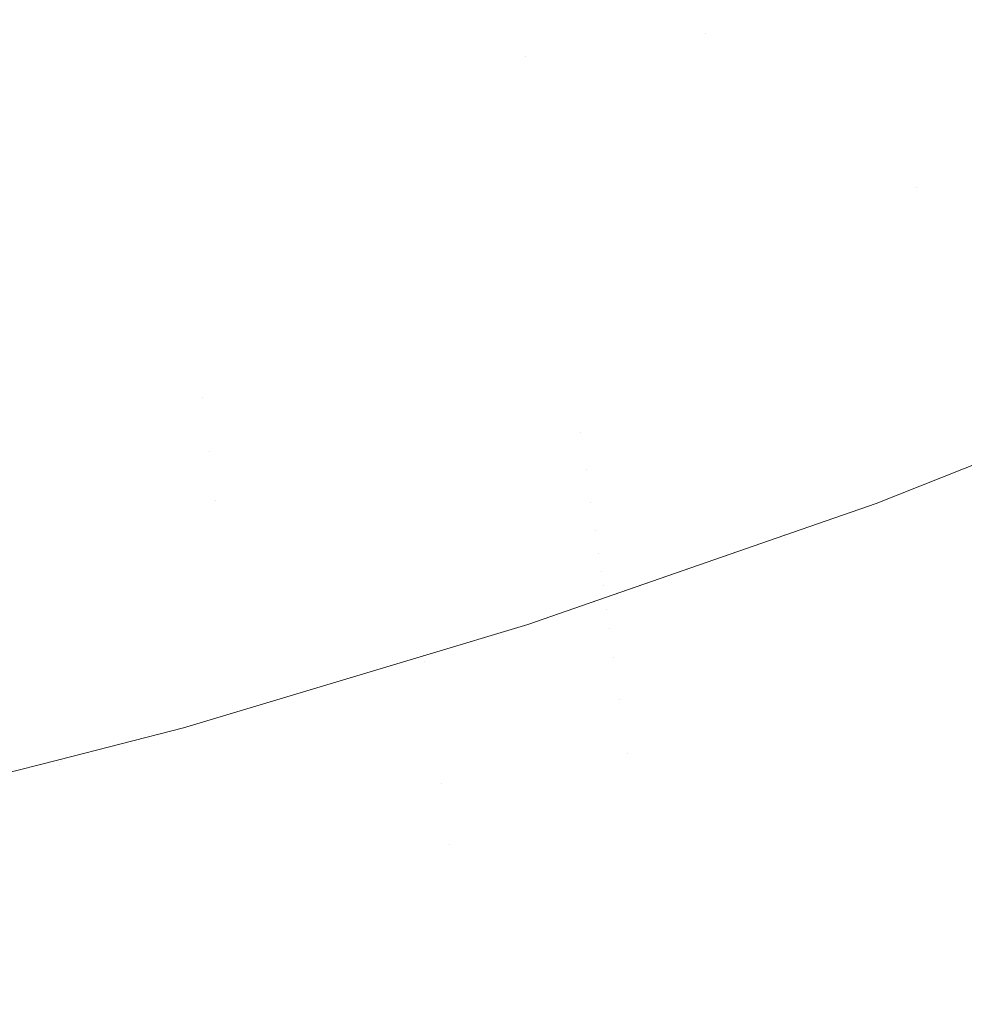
# Model space of a CAD drawing. Header units: centimetres. Extents: x -17.1 to 18.2, y 3.4 to 5.2.
# Tile 216 of 256: x 6.2482 to 6.2586, y 3.7005 to 3.7113. Entities that reach past the tile are written whole.
import ezdxf

# ---------------------------------------------------------------- set-up
doc = ezdxf.new("R2010")
doc.units = ezdxf.units.CM
doc.header["$LTSCALE"] = 2.54
doc.layers.add('Lucido design-1', color=7, linetype='Continuous')

# ---------------------------------------------------------------- blocks, each defined once
blk = doc.blocks.new('Gruppo-4-1')
at = {"color": 7, "linetype": 'Continuous', "lineweight": 9}
blk.add_3dface([(-17.020308, 5.100212, -1872.215514), (-17.020308, 3.500212, -1872.215514), (18.147234, 3.500212, -1872.215514), (18.147234, 5.100212, -1872.215514)], dxfattribs=at)
for points, invisible_edges in [([(18.147234, 5.100212, -1873.015514), (6.24222, 3.601209, -1873.015514), (6.247738, 3.602007, -1873.015514)], 9), ([(6.24222, 3.601209, -1873.015514), (18.147234, 5.100212, -1873.015514), (18.147234, 3.500212, -1873.015514)], 9), ([(18.147234, 5.100212, -1873.015514), (6.247738, 3.602007, -1873.015514), (6.250767, 3.602575, -1873.015514)], 9), ([(6.250767, 3.602575, -1873.015514), (6.253268, 3.603044, -1873.015514), (18.147234, 5.100212, -1873.015514)], 10), ([(18.147234, 5.100212, -1873.015514), (6.253268, 3.603044, -1873.015514), (6.258817, 3.604324, -1873.015514)], 9), ([(6.257834, 3.711144, -1872.684502), (6.257771, 3.71152, -1872.683339), (6.261593, 3.71308, -1872.683339), (6.261664, 3.712708, -1872.684502)], 15), ([(6.257567, 3.712736, -1872.67986), (6.257637, 3.712315, -1872.681018), (6.253787, 3.710934, -1872.681018), (6.253725, 3.711357, -1872.67986)], 15), ([(6.261664, 3.712708, -1872.684502), (6.261732, 3.71235, -1872.685667), (6.257895, 3.710784, -1872.685667), (6.257834, 3.711144, -1872.684502)], 15), ([(6.257953, 3.710438, -1872.686832), (6.257895, 3.710784, -1872.685667), (6.261732, 3.71235, -1872.685667), (6.261797, 3.712007, -1872.686832)], 15), ([(6.251667, 3.711629, -1872.677552), (6.253594, 3.712249, -1872.677552), (6.25366, 3.711796, -1872.678705), (6.251729, 3.711174, -1872.678705)], 15), ([(6.255781, 3.711196, -1872.682177), (6.253787, 3.710934, -1872.681018), (6.257637, 3.712315, -1872.681018)], 11), ([(6.257637, 3.712315, -1872.681018), (6.257705, 3.71191, -1872.682177), (6.255781, 3.711196, -1872.682177)], 11), ([(6.247676, 3.711482, -1872.675256), (6.249611, 3.712011, -1872.675256), (6.249672, 3.711524, -1872.676402), (6.247732, 3.710994, -1872.676402)], 15), ([(6.251667, 3.711629, -1872.677552), (6.249731, 3.711052, -1872.677552), (6.249672, 3.711524, -1872.676402), (6.251603, 3.712099, -1872.676402)], 15), ([(6.261797, 3.712007, -1872.686832), (6.261859, 3.711679, -1872.687998), (6.258009, 3.710107, -1872.687998), (6.257953, 3.710438, -1872.686832)], 15), ([(6.255781, 3.711196, -1872.682177), (6.257705, 3.71191, -1872.682177), (6.257771, 3.71152, -1872.683339), (6.255843, 3.710804, -1872.683339)], 15), ([(6.251729, 3.711174, -1872.678705), (6.25366, 3.711796, -1872.678705), (6.253725, 3.711357, -1872.67986), (6.251789, 3.710734, -1872.67986)], 15), ([(6.258062, 3.709791, -1872.689165), (6.258009, 3.710107, -1872.687998), (6.261859, 3.711679, -1872.687998), (6.261919, 3.711366, -1872.689165)], 15), ([(6.251729, 3.711174, -1872.678705), (6.249788, 3.710596, -1872.678705), (6.249731, 3.711052, -1872.677552), (6.251667, 3.711629, -1872.677552)], 15), ([(6.247732, 3.710994, -1872.676402), (6.249672, 3.711524, -1872.676402), (6.249731, 3.711052, -1872.677552), (6.247786, 3.71052, -1872.677552)], 15), ([(6.255843, 3.710804, -1872.683339), (6.257771, 3.71152, -1872.683339), (6.257834, 3.711144, -1872.684502), (6.255902, 3.710427, -1872.684502)], 15), ([(6.251789, 3.710734, -1872.67986), (6.253725, 3.711357, -1872.67986), (6.253787, 3.710934, -1872.681018), (6.251846, 3.710309, -1872.681018)], 15), ([(6.261919, 3.711366, -1872.689165), (6.261976, 3.711067, -1872.690331), (6.258113, 3.709489, -1872.690331), (6.258062, 3.709791, -1872.689165)], 15), ([(6.251789, 3.710734, -1872.67986), (6.249843, 3.710155, -1872.67986), (6.249788, 3.710596, -1872.678705), (6.251729, 3.711174, -1872.678705)], 15), ([(6.255781, 3.711196, -1872.682177), (6.253847, 3.710526, -1872.682177), (6.253787, 3.710934, -1872.681018)], 11), ([(6.255843, 3.710804, -1872.683339), (6.253904, 3.710132, -1872.683339), (6.253847, 3.710526, -1872.682177), (6.255781, 3.711196, -1872.682177)], 15), ([(6.255902, 3.710427, -1872.684502), (6.257834, 3.711144, -1872.684502), (6.257895, 3.710784, -1872.685667), (6.255959, 3.710065, -1872.685667)], 15), ([(6.247786, 3.71052, -1872.677552), (6.249731, 3.711052, -1872.677552), (6.249788, 3.710596, -1872.678705), (6.247839, 3.710063, -1872.678705)], 15), ([(6.260101, 3.709971, -1872.691498), (6.258113, 3.709489, -1872.690331), (6.261976, 3.711067, -1872.690331)], 11), ([(6.251846, 3.710309, -1872.681018), (6.253787, 3.710934, -1872.681018), (6.253847, 3.710526, -1872.682177), (6.251902, 3.709899, -1872.682177)], 15), ([(6.255902, 3.710427, -1872.684502), (6.25396, 3.709754, -1872.684502), (6.253904, 3.710132, -1872.683339), (6.255843, 3.710804, -1872.683339)], 15), ([(6.251846, 3.710309, -1872.681018), (6.249897, 3.709728, -1872.681018), (6.249843, 3.710155, -1872.67986), (6.251789, 3.710734, -1872.67986)], 15), ([(6.255959, 3.710065, -1872.685667), (6.257895, 3.710784, -1872.685667), (6.257953, 3.710438, -1872.686832), (6.256014, 3.709718, -1872.686832)], 15), ([(6.247839, 3.710063, -1872.678705), (6.249788, 3.710596, -1872.678705), (6.249843, 3.710155, -1872.67986), (6.24789, 3.70962, -1872.67986)], 15), ([(6.251902, 3.709899, -1872.682177), (6.253847, 3.710526, -1872.682177), (6.253904, 3.710132, -1872.683339), (6.251956, 3.709505, -1872.683339)], 15), ([(6.255959, 3.710065, -1872.685667), (6.254013, 3.709391, -1872.685667), (6.25396, 3.709754, -1872.684502), (6.255902, 3.710427, -1872.684502)], 15), ([(6.256014, 3.709718, -1872.686832), (6.257953, 3.710438, -1872.686832), (6.258009, 3.710107, -1872.687998), (6.256066, 3.709386, -1872.687998)], 15), ([(6.251902, 3.709899, -1872.682177), (6.249948, 3.709318, -1872.682177), (6.249897, 3.709728, -1872.681018), (6.251846, 3.710309, -1872.681018)], 15), ([(6.24789, 3.70962, -1872.67986), (6.249843, 3.710155, -1872.67986), (6.249897, 3.709728, -1872.681018), (6.247939, 3.709193, -1872.681018)], 15), ([(6.251956, 3.709505, -1872.683339), (6.253904, 3.710132, -1872.683339), (6.25396, 3.709754, -1872.684502), (6.252007, 3.709125, -1872.684502)], 15), ([(6.256014, 3.709718, -1872.686832), (6.254064, 3.709043, -1872.686832), (6.254013, 3.709391, -1872.685667), (6.255959, 3.710065, -1872.685667)], 15), ([(6.256066, 3.709386, -1872.687998), (6.258009, 3.710107, -1872.687998), (6.258062, 3.709791, -1872.689165), (6.256116, 3.709069, -1872.689165)], 15), ([(6.260101, 3.709971, -1872.691498), (6.258161, 3.709203, -1872.691498), (6.258113, 3.709489, -1872.690331)], 11), ([(6.26015, 3.709699, -1872.692664), (6.258207, 3.70893, -1872.692664), (6.258161, 3.709203, -1872.691498), (6.260101, 3.709971, -1872.691498)], 15), ([(6.251956, 3.709505, -1872.683339), (6.249998, 3.708922, -1872.683339), (6.249948, 3.709318, -1872.682177), (6.251902, 3.709899, -1872.682177)], 15), ([(6.247939, 3.709193, -1872.681018), (6.249897, 3.709728, -1872.681018), (6.249948, 3.709318, -1872.682177), (6.247986, 3.708781, -1872.682177)], 15), ([(6.252007, 3.709125, -1872.684502), (6.25396, 3.709754, -1872.684502), (6.254013, 3.709391, -1872.685667), (6.252057, 3.708761, -1872.685667)], 15), ([(6.256066, 3.709386, -1872.687998), (6.254113, 3.708709, -1872.687998), (6.254064, 3.709043, -1872.686832), (6.256014, 3.709718, -1872.686832)], 15), ([(6.256116, 3.709069, -1872.689165), (6.258062, 3.709791, -1872.689165), (6.258113, 3.709489, -1872.690331), (6.256164, 3.708766, -1872.690331)], 15), ([(6.260196, 3.709442, -1872.693829), (6.25825, 3.708672, -1872.693829), (6.258207, 3.70893, -1872.692664), (6.26015, 3.709699, -1872.692664)], 15), ([(6.252007, 3.709125, -1872.684502), (6.250046, 3.708541, -1872.684502), (6.249998, 3.708922, -1872.683339), (6.251956, 3.709505, -1872.683339)], 15), ([(6.252057, 3.708761, -1872.685667), (6.254013, 3.709391, -1872.685667), (6.254064, 3.709043, -1872.686832), (6.252104, 3.708412, -1872.686832)], 15), ([(6.256116, 3.709069, -1872.689165), (6.25416, 3.708391, -1872.689165), (6.254113, 3.708709, -1872.687998), (6.256066, 3.709386, -1872.687998)], 15), ([(6.256164, 3.708766, -1872.690331), (6.258113, 3.709489, -1872.690331), (6.258161, 3.709203, -1872.691498), (6.256209, 3.708478, -1872.691498)], 15), ([(6.260239, 3.7092, -1872.694993), (6.258291, 3.708429, -1872.694993), (6.25825, 3.708672, -1872.693829), (6.260196, 3.709442, -1872.693829)], 15), ([(6.247986, 3.708781, -1872.682177), (6.249948, 3.709318, -1872.682177), (6.249998, 3.708922, -1872.683339), (6.248031, 3.708384, -1872.683339)], 15), ([(6.256209, 3.708478, -1872.691498), (6.258161, 3.709203, -1872.691498), (6.258207, 3.70893, -1872.692664), (6.256252, 3.708205, -1872.692664)], 15), ([(6.26028, 3.708971, -1872.696156), (6.25833, 3.708199, -1872.696156), (6.258291, 3.708429, -1872.694993), (6.260239, 3.7092, -1872.694993)], 15), ([(6.252057, 3.708761, -1872.685667), (6.250091, 3.708176, -1872.685667), (6.250046, 3.708541, -1872.684502), (6.252007, 3.709125, -1872.684502)], 15), ([(6.256164, 3.708766, -1872.690331), (6.254204, 3.708087, -1872.690331), (6.25416, 3.708391, -1872.689165), (6.256116, 3.709069, -1872.689165)], 15), ([(6.252104, 3.708412, -1872.686832), (6.254064, 3.709043, -1872.686832), (6.254113, 3.708709, -1872.687998), (6.25215, 3.708077, -1872.687998)], 15), ([(6.260319, 3.708757, -1872.697318), (6.258366, 3.707984, -1872.697318), (6.25833, 3.708199, -1872.696156), (6.26028, 3.708971, -1872.696156)], 15), ([(6.248031, 3.708384, -1872.683339), (6.249998, 3.708922, -1872.683339), (6.250046, 3.708541, -1872.684502), (6.248075, 3.708002, -1872.684502)], 15), ([(6.256252, 3.708205, -1872.692664), (6.258207, 3.70893, -1872.692664), (6.25825, 3.708672, -1872.693829), (6.256293, 3.707946, -1872.693829)], 15), ([(6.252104, 3.708412, -1872.686832), (6.250135, 3.707825, -1872.686832), (6.250091, 3.708176, -1872.685667), (6.252057, 3.708761, -1872.685667)], 15), ([(6.256209, 3.708478, -1872.691498), (6.254247, 3.707798, -1872.691498), (6.254204, 3.708087, -1872.690331), (6.256164, 3.708766, -1872.690331)], 15), ([(6.260354, 3.708557, -1872.698478), (6.2584, 3.707783, -1872.698478), (6.258366, 3.707984, -1872.697318), (6.260319, 3.708757, -1872.697318)], 15), ([(6.25215, 3.708077, -1872.687998), (6.254113, 3.708709, -1872.687998), (6.25416, 3.708391, -1872.689165), (6.252193, 3.707758, -1872.689165)], 15), ([(6.256293, 3.707946, -1872.693829), (6.25825, 3.708672, -1872.693829), (6.258291, 3.708429, -1872.694993), (6.256331, 3.707701, -1872.694993)], 15), ([(6.248075, 3.708002, -1872.684502), (6.250046, 3.708541, -1872.684502), (6.250091, 3.708176, -1872.685667), (6.248117, 3.707636, -1872.685667)], 15), ([(6.260388, 3.70837, -1872.699636), (6.258431, 3.707595, -1872.699636), (6.2584, 3.707783, -1872.698478), (6.260354, 3.708557, -1872.698478)], 15), ([(6.25215, 3.708077, -1872.687998), (6.250177, 3.70749, -1872.687998), (6.250135, 3.707825, -1872.686832), (6.252104, 3.708412, -1872.686832)], 15), ([(6.256252, 3.708205, -1872.692664), (6.254287, 3.707524, -1872.692664), (6.254247, 3.707798, -1872.691498), (6.256209, 3.708478, -1872.691498)], 15), ([(6.256331, 3.707701, -1872.694993), (6.258291, 3.708429, -1872.694993), (6.25833, 3.708199, -1872.696156), (6.256368, 3.707471, -1872.696156)], 15), ([(6.252193, 3.707758, -1872.689165), (6.25416, 3.708391, -1872.689165), (6.254204, 3.708087, -1872.690331), (6.252235, 3.707453, -1872.690331)], 15), ([(6.260419, 3.708197, -1872.700791), (6.25846, 3.707422, -1872.700791), (6.258431, 3.707595, -1872.699636), (6.260388, 3.70837, -1872.699636)], 15), ([(6.256293, 3.707946, -1872.693829), (6.254325, 3.707264, -1872.693829), (6.254287, 3.707524, -1872.692664), (6.256252, 3.708205, -1872.692664)], 15), ([(6.256368, 3.707471, -1872.696156), (6.25833, 3.708199, -1872.696156), (6.258366, 3.707984, -1872.697318), (6.256402, 3.707255, -1872.697318)], 15), ([(6.260447, 3.708038, -1872.701944), (6.258487, 3.707262, -1872.701944), (6.25846, 3.707422, -1872.700791), (6.260419, 3.708197, -1872.700791)], 15), ([(6.248117, 3.707636, -1872.685667), (6.250091, 3.708176, -1872.685667), (6.250135, 3.707825, -1872.686832), (6.248157, 3.707284, -1872.686832)], 15), ([(6.252235, 3.707453, -1872.690331), (6.254204, 3.708087, -1872.690331), (6.254247, 3.707798, -1872.691498), (6.252274, 3.707163, -1872.691498)], 15), ([(6.252193, 3.707758, -1872.689165), (6.250217, 3.707169, -1872.689165), (6.250177, 3.70749, -1872.687998), (6.25215, 3.708077, -1872.687998)], 15), ([(6.256402, 3.707255, -1872.697318), (6.258366, 3.707984, -1872.697318), (6.2584, 3.707783, -1872.698478), (6.256433, 3.707053, -1872.698478)], 15), ([(6.260473, 3.707893, -1872.703095), (6.258512, 3.707116, -1872.703095), (6.258487, 3.707262, -1872.701944), (6.260447, 3.708038, -1872.701944)], 15), ([(6.256331, 3.707701, -1872.694993), (6.254361, 3.707018, -1872.694993), (6.254325, 3.707264, -1872.693829), (6.256293, 3.707946, -1872.693829)], 15), ([(6.260497, 3.707761, -1872.704243), (6.258534, 3.706983, -1872.704243), (6.258512, 3.707116, -1872.703095), (6.260473, 3.707893, -1872.703095)], 15), ([(6.248157, 3.707284, -1872.686832), (6.250135, 3.707825, -1872.686832), (6.250177, 3.70749, -1872.687998), (6.248196, 3.706948, -1872.687998)], 15), ([(6.252235, 3.707453, -1872.690331), (6.250256, 3.706864, -1872.690331), (6.250217, 3.707169, -1872.689165), (6.252193, 3.707758, -1872.689165)], 15), ([(6.252274, 3.707163, -1872.691498), (6.254247, 3.707798, -1872.691498), (6.254287, 3.707524, -1872.692664), (6.252311, 3.706888, -1872.692664)], 15), ([(6.256433, 3.707053, -1872.698478), (6.2584, 3.707783, -1872.698478), (6.258431, 3.707595, -1872.699636), (6.256463, 3.706865, -1872.699636)], 15), ([(6.260518, 3.707642, -1872.705387), (6.258554, 3.706864, -1872.705387), (6.258534, 3.706983, -1872.704243), (6.260497, 3.707761, -1872.704243)], 15), ([(6.256368, 3.707471, -1872.696156), (6.254395, 3.706787, -1872.696156), (6.254361, 3.707018, -1872.694993), (6.256331, 3.707701, -1872.694993)], 15), ([(6.256463, 3.706865, -1872.699636), (6.258431, 3.707595, -1872.699636), (6.25846, 3.707422, -1872.700791), (6.25649, 3.706691, -1872.700791)], 15), ([(6.260537, 3.707536, -1872.706529), (6.258572, 3.706758, -1872.706529), (6.258554, 3.706864, -1872.705387), (6.260518, 3.707642, -1872.705387)], 15), ([(6.260554, 3.707443, -1872.707666), (6.258588, 3.706665, -1872.707666), (6.258572, 3.706758, -1872.706529), (6.260537, 3.707536, -1872.706529)], 15), ([(6.248196, 3.706948, -1872.687998), (6.250177, 3.70749, -1872.687998), (6.250217, 3.707169, -1872.689165)], 11), ([(6.252274, 3.707163, -1872.691498), (6.250292, 3.706573, -1872.691498), (6.250256, 3.706864, -1872.690331), (6.252235, 3.707453, -1872.690331)], 15), ([(6.252311, 3.706888, -1872.692664), (6.254287, 3.707524, -1872.692664), (6.254325, 3.707264, -1872.693829), (6.252347, 3.706627, -1872.693829)], 15), ([(6.256402, 3.707255, -1872.697318), (6.254427, 3.706571, -1872.697318), (6.254395, 3.706787, -1872.696156), (6.256368, 3.707471, -1872.696156)], 15), ([(6.260568, 3.707363, -1872.7088), (6.258601, 3.706585, -1872.7088), (6.258588, 3.706665, -1872.707666), (6.260554, 3.707443, -1872.707666)], 15), ([(6.25649, 3.706691, -1872.700791), (6.25846, 3.707422, -1872.700791), (6.258487, 3.707262, -1872.701944), (6.256516, 3.706531, -1872.701944)], 15), ([(6.26058, 3.707296, -1872.70993), (6.258613, 3.706517, -1872.70993), (6.258601, 3.706585, -1872.7088), (6.260568, 3.707363, -1872.7088)], 15), ([(6.248196, 3.706948, -1872.687998), (6.246207, 3.706452, -1872.687998), (6.246172, 3.706789, -1872.686832), (6.248157, 3.707284, -1872.686832)], 15), ([(6.252347, 3.706627, -1872.693829), (6.254325, 3.707264, -1872.693829), (6.254361, 3.707018, -1872.694993), (6.25238, 3.706381, -1872.694993)], 15), ([(6.256433, 3.707053, -1872.698478), (6.254456, 3.706368, -1872.698478), (6.254427, 3.706571, -1872.697318), (6.256402, 3.707255, -1872.697318)], 15), ([(6.256516, 3.706531, -1872.701944), (6.258487, 3.707262, -1872.701944), (6.258512, 3.707116, -1872.703095), (6.256539, 3.706384, -1872.703095)], 15), ([(6.26059, 3.707241, -1872.711056), (6.258622, 3.706462, -1872.711056), (6.258613, 3.706517, -1872.70993), (6.26058, 3.707296, -1872.70993)], 15), ([(6.260603, 3.707169, -1872.713294), (6.258634, 3.70639, -1872.713294), (6.258622, 3.706462, -1872.711056), (6.26059, 3.707241, -1872.711056)], 15), ([(6.250217, 3.707169, -1872.689165), (6.250256, 3.706864, -1872.690331), (6.248268, 3.70632, -1872.690331), (6.248196, 3.706948, -1872.687998)], 15), ([(6.252311, 3.706888, -1872.692664), (6.250327, 3.706297, -1872.692664), (6.250292, 3.706573, -1872.691498), (6.252274, 3.707163, -1872.691498)], 15), ([(6.256539, 3.706384, -1872.703095), (6.258512, 3.707116, -1872.703095), (6.258534, 3.706983, -1872.704243), (6.25656, 3.706251, -1872.704243)], 15), ([(6.260601, 3.707161, -1872.715514), (6.257662, 3.705998, -1872.715514), (6.258634, 3.70639, -1872.713294), (6.260603, 3.707169, -1872.713294)], 14), ([(6.260609, 3.707133, -1872.917089), (6.25864, 3.706354, -1872.917089), (6.257662, 3.705998, -1872.915514), (6.260601, 3.707161, -1872.915514)], 11), ([(6.260601, 3.707161, -1872.915514), (6.257662, 3.705998, -1872.915514), (6.257662, 3.705998, -1872.715514), (6.260601, 3.707161, -1872.715514)], 10), ([(6.25238, 3.706381, -1872.694993), (6.254361, 3.707018, -1872.694993), (6.254395, 3.706787, -1872.696156)], 11), ([(6.256463, 3.706865, -1872.699636), (6.254484, 3.706179, -1872.699636), (6.254456, 3.706368, -1872.698478), (6.256433, 3.707053, -1872.698478)], 15), ([(6.248268, 3.70632, -1872.690331), (6.246272, 3.705822, -1872.690331), (6.246207, 3.706452, -1872.687998), (6.248196, 3.706948, -1872.687998)], 15), ([(6.252347, 3.706627, -1872.693829), (6.25036, 3.706035, -1872.693829), (6.250327, 3.706297, -1872.692664), (6.252311, 3.706888, -1872.692664)], 15), ([(6.25656, 3.706251, -1872.704243), (6.258534, 3.706983, -1872.704243), (6.258554, 3.706864, -1872.705387), (6.256578, 3.706131, -1872.705387)], 15), ([(6.248268, 3.70632, -1872.690331), (6.250256, 3.706864, -1872.690331), (6.250292, 3.706573, -1872.691498)], 11), ([(6.254395, 3.706787, -1872.696156), (6.254427, 3.706571, -1872.697318), (6.252441, 3.705931, -1872.697318), (6.25238, 3.706381, -1872.694993)], 15), ([(6.25649, 3.706691, -1872.700791), (6.25451, 3.706005, -1872.700791), (6.254484, 3.706179, -1872.699636), (6.256463, 3.706865, -1872.699636)], 15), ([(6.256578, 3.706131, -1872.705387), (6.258554, 3.706864, -1872.705387), (6.258572, 3.706758, -1872.706529), (6.256595, 3.706024, -1872.706529)], 15), ([(6.256516, 3.706531, -1872.701944), (6.254533, 3.705844, -1872.701944), (6.25451, 3.706005, -1872.700791), (6.25649, 3.706691, -1872.700791)], 15), ([(6.256595, 3.706024, -1872.706529), (6.258572, 3.706758, -1872.706529), (6.258588, 3.706665, -1872.707666), (6.25661, 3.705931, -1872.707666)], 15), ([(6.25661, 3.705931, -1872.707666), (6.258588, 3.706665, -1872.707666), (6.258601, 3.706585, -1872.7088), (6.256623, 3.70585, -1872.7088)], 15), ([(6.250292, 3.706573, -1872.691498), (6.250327, 3.706297, -1872.692664), (6.248333, 3.705751, -1872.692664), (6.248268, 3.70632, -1872.690331)], 15), ([(6.25238, 3.706381, -1872.694993), (6.25039, 3.705788, -1872.694993), (6.25036, 3.706035, -1872.693829), (6.252347, 3.706627, -1872.693829)], 15), ([(6.252441, 3.705931, -1872.697318), (6.254427, 3.706571, -1872.697318), (6.254456, 3.706368, -1872.698478)], 11), ([(6.256623, 3.70585, -1872.7088), (6.258601, 3.706585, -1872.7088), (6.258613, 3.706517, -1872.70993), (6.256633, 3.705783, -1872.70993)], 15), ([(6.256539, 3.706384, -1872.703095), (6.254555, 3.705696, -1872.703095), (6.254533, 3.705844, -1872.701944), (6.256516, 3.706531, -1872.701944)], 15), ([(6.256633, 3.705783, -1872.70993), (6.258613, 3.706517, -1872.70993), (6.258622, 3.706462, -1872.711056), (6.256642, 3.705727, -1872.711056)], 15), ([(6.256642, 3.705727, -1872.711056), (6.258622, 3.706462, -1872.711056), (6.258634, 3.70639, -1872.713294), (6.256653, 3.705655, -1872.713294)], 15), ([(6.252441, 3.705931, -1872.697318), (6.250447, 3.705337, -1872.697318), (6.25039, 3.705788, -1872.694993), (6.25238, 3.706381, -1872.694993)], 15), ([(6.254456, 3.706368, -1872.698478), (6.254484, 3.706179, -1872.699636), (6.252495, 3.705539, -1872.699636), (6.252441, 3.705931, -1872.697318)], 15), ([(6.25656, 3.706251, -1872.704243), (6.254574, 3.705563, -1872.704243), (6.254555, 3.705696, -1872.703095), (6.256539, 3.706384, -1872.703095)], 15), ([(6.256653, 3.705655, -1872.713294), (6.258634, 3.70639, -1872.713294), (6.257662, 3.705998, -1872.715514)], 11), ([(6.256659, 3.705619, -1872.917089), (6.25864, 3.706354, -1872.917089), (6.258646, 3.706317, -1872.918688), (6.256665, 3.705582, -1872.918688)], 15), ([(6.257662, 3.705998, -1872.915514), (6.25864, 3.706354, -1872.917089), (6.256659, 3.705619, -1872.917089)], 11), ([(6.248333, 3.705751, -1872.692664), (6.246332, 3.705252, -1872.692664), (6.246272, 3.705822, -1872.690331), (6.248268, 3.70632, -1872.690331)], 15), ([(6.248333, 3.705751, -1872.692664), (6.250327, 3.706297, -1872.692664), (6.25036, 3.706035, -1872.693829)], 11), ([(6.256578, 3.706131, -1872.705387), (6.254592, 3.705443, -1872.705387), (6.254574, 3.705563, -1872.704243), (6.25656, 3.706251, -1872.704243)], 15), ([(6.256665, 3.705582, -1872.918688), (6.258646, 3.706317, -1872.918688), (6.258657, 3.706254, -1872.920311), (6.256675, 3.705519, -1872.920311)], 15), ([(6.256675, 3.705519, -1872.920311), (6.258657, 3.706254, -1872.920311), (6.258672, 3.706164, -1872.921959), (6.256689, 3.705428, -1872.921959)], 15), ([(6.252495, 3.705539, -1872.699636), (6.254484, 3.706179, -1872.699636), (6.25451, 3.706005, -1872.700791)], 11), ([(6.256595, 3.706024, -1872.706529), (6.254608, 3.705336, -1872.706529), (6.254592, 3.705443, -1872.705387), (6.256578, 3.706131, -1872.705387)], 15), ([(6.256689, 3.705428, -1872.921959), (6.258672, 3.706164, -1872.921959), (6.258692, 3.706046, -1872.923631), (6.256708, 3.70531, -1872.923631)], 15), ([(6.25036, 3.706035, -1872.693829), (6.25039, 3.705788, -1872.694993), (6.248392, 3.705241, -1872.694993), (6.248333, 3.705751, -1872.692664)], 15), ([(6.25661, 3.705931, -1872.707666), (6.254621, 3.705242, -1872.707666), (6.254608, 3.705336, -1872.706529), (6.256595, 3.706024, -1872.706529)], 15), ([(6.256708, 3.70531, -1872.923631), (6.258692, 3.706046, -1872.923631), (6.258717, 3.705898, -1872.925326), (6.256731, 3.705161, -1872.925326)], 15), ([(6.252495, 3.705539, -1872.699636), (6.250496, 3.704944, -1872.699636), (6.250447, 3.705337, -1872.697318), (6.252441, 3.705931, -1872.697318)], 15), ([(6.25451, 3.706005, -1872.700791), (6.254533, 3.705844, -1872.701944), (6.252541, 3.705202, -1872.701944), (6.252495, 3.705539, -1872.699636)], 15), ([(6.256623, 3.70585, -1872.7088), (6.254633, 3.705161, -1872.7088), (6.254621, 3.705242, -1872.707666), (6.25661, 3.705931, -1872.707666)], 15), ([(6.256659, 3.705619, -1872.917089), (6.256652, 3.705646, -1872.915514), (6.257662, 3.705998, -1872.915514)], 9), ([(6.256652, 3.705646, -1872.715514), (6.257662, 3.705998, -1872.715514), (6.257662, 3.705998, -1872.915514), (6.256652, 3.705646, -1872.915514)], 10), ([(6.257662, 3.705998, -1872.715514), (6.256652, 3.705646, -1872.715514), (6.256653, 3.705655, -1872.713294)], 10), ([(6.252541, 3.705202, -1872.701944), (6.254533, 3.705844, -1872.701944), (6.254555, 3.705696, -1872.703095)], 11), ([(6.256633, 3.705783, -1872.70993), (6.254643, 3.705093, -1872.70993), (6.254633, 3.705161, -1872.7088), (6.256623, 3.70585, -1872.7088)], 15), ([(6.256731, 3.705161, -1872.925326), (6.258717, 3.705898, -1872.925326), (6.258747, 3.705719, -1872.927046), (6.256759, 3.704982, -1872.927046)], 15), ([(6.248392, 3.705241, -1872.694993), (6.246385, 3.704741, -1872.694993), (6.246332, 3.705252, -1872.692664), (6.248333, 3.705751, -1872.692664)], 15), ([(6.248392, 3.705241, -1872.694993), (6.25039, 3.705788, -1872.694993), (6.250447, 3.705337, -1872.697318), (6.248444, 3.704789, -1872.697318)], 15), ([(6.254555, 3.705696, -1872.703095), (6.254574, 3.705563, -1872.704243), (6.252579, 3.70492, -1872.704243), (6.252541, 3.705202, -1872.701944)], 15), ([(6.256642, 3.705727, -1872.711056), (6.254651, 3.705038, -1872.711056), (6.254643, 3.705093, -1872.70993), (6.256633, 3.705783, -1872.70993)], 15), ([(6.256653, 3.705655, -1872.713294), (6.254662, 3.704965, -1872.713294), (6.254651, 3.705038, -1872.711056), (6.256642, 3.705727, -1872.711056)], 15), ([(6.256759, 3.704982, -1872.927046), (6.258747, 3.705719, -1872.927046), (6.258782, 3.705508, -1872.928788), (6.256793, 3.70477, -1872.928788)], 15), ([(6.256652, 3.705646, -1872.715514), (6.253813, 3.70466, -1872.715514), (6.254662, 3.704965, -1872.713294), (6.256653, 3.705655, -1872.713294)], 14), ([(6.253813, 3.70466, -1872.715514), (6.256652, 3.705646, -1872.715514), (6.256652, 3.705646, -1872.915514), (6.254661, 3.704955, -1872.915514)], 10), ([(6.256659, 3.705619, -1872.917089), (6.254667, 3.704928, -1872.917089), (6.254661, 3.704955, -1872.915514), (6.256652, 3.705646, -1872.915514)], 11), ([(6.256665, 3.705582, -1872.918688), (6.254673, 3.704891, -1872.918688), (6.254667, 3.704928, -1872.917089), (6.256659, 3.705619, -1872.917089)], 15), ([(6.256675, 3.705519, -1872.920311), (6.254682, 3.704828, -1872.920311), (6.254673, 3.704891, -1872.918688), (6.256665, 3.705582, -1872.918688)], 15), ([(6.252541, 3.705202, -1872.701944), (6.250539, 3.704606, -1872.701944), (6.250496, 3.704944, -1872.699636), (6.252495, 3.705539, -1872.699636)], 15), ([(6.252579, 3.70492, -1872.704243), (6.254574, 3.705563, -1872.704243), (6.254592, 3.705443, -1872.705387)], 11), ([(6.256689, 3.705428, -1872.921959), (6.254695, 3.704738, -1872.921959), (6.254682, 3.704828, -1872.920311), (6.256675, 3.705519, -1872.920311)], 15), ([(6.256793, 3.70477, -1872.928788), (6.258782, 3.705508, -1872.928788), (6.258823, 3.705263, -1872.930554), (6.256831, 3.704524, -1872.930554)], 15), ([(6.254592, 3.705443, -1872.705387), (6.254608, 3.705336, -1872.706529), (6.25261, 3.704692, -1872.706529), (6.252579, 3.70492, -1872.704243)], 15), ([(6.256708, 3.70531, -1872.923631), (6.254713, 3.704618, -1872.923631), (6.254695, 3.704738, -1872.921959), (6.256689, 3.705428, -1872.921959)], 15), ([(6.248444, 3.704789, -1872.697318), (6.250447, 3.705337, -1872.697318), (6.250496, 3.704944, -1872.699636), (6.248489, 3.704395, -1872.699636)], 15), ([(6.25261, 3.704692, -1872.706529), (6.254608, 3.705336, -1872.706529), (6.254621, 3.705242, -1872.707666)], 11), ([(6.256731, 3.705161, -1872.925326), (6.254735, 3.704469, -1872.925326), (6.254713, 3.704618, -1872.923631), (6.256708, 3.70531, -1872.923631)], 15), ([(6.256831, 3.704524, -1872.930554), (6.258823, 3.705263, -1872.930554), (6.25887, 3.704984, -1872.932342), (6.256876, 3.704243, -1872.932342)], 15), ([(6.248444, 3.704789, -1872.697318), (6.246432, 3.704288, -1872.697318), (6.246385, 3.704741, -1872.694993), (6.248392, 3.705241, -1872.694993)], 15), ([(6.252579, 3.70492, -1872.704243), (6.250574, 3.704323, -1872.704243), (6.250539, 3.704606, -1872.701944), (6.252541, 3.705202, -1872.701944)], 15), ([(6.254621, 3.705242, -1872.707666), (6.254633, 3.705161, -1872.7088), (6.252634, 3.704517, -1872.7088), (6.25261, 3.704692, -1872.706529)], 15), ([(6.252634, 3.704517, -1872.7088), (6.254633, 3.705161, -1872.7088), (6.254643, 3.705093, -1872.70993)], 11), ([(6.256759, 3.704982, -1872.927046), (6.254761, 3.704289, -1872.927046), (6.254735, 3.704469, -1872.925326), (6.256731, 3.705161, -1872.925326)], 15), ([(6.254643, 3.705093, -1872.70993), (6.254651, 3.705038, -1872.711056), (6.252651, 3.704393, -1872.711056), (6.252634, 3.704517, -1872.7088)], 15), ([(6.25266, 3.70432, -1872.713294), (6.252651, 3.704393, -1872.711056), (6.254651, 3.705038, -1872.711056), (6.254662, 3.704965, -1872.713294)], 15), ([(6.248489, 3.704395, -1872.699636), (6.250496, 3.704944, -1872.699636), (6.250539, 3.704606, -1872.701944), (6.248528, 3.704056, -1872.701944)], 15), ([(6.25266, 3.70432, -1872.713294), (6.254662, 3.704965, -1872.713294), (6.253813, 3.70466, -1872.715514)], 11), ([(6.253813, 3.70466, -1872.915514), (6.254661, 3.704955, -1872.915514), (6.254667, 3.704928, -1872.917089), (6.254673, 3.704891, -1872.918688)], 14), ([(6.254661, 3.704955, -1872.915514), (6.253813, 3.70466, -1872.915514), (6.253813, 3.70466, -1872.715514)], 10), ([(6.256793, 3.70477, -1872.928788), (6.254792, 3.704077, -1872.928788), (6.254761, 3.704289, -1872.927046), (6.256759, 3.704982, -1872.927046)], 15), ([(6.256876, 3.704243, -1872.932342), (6.25887, 3.704984, -1872.932342), (6.258924, 3.704667, -1872.934153), (6.256926, 3.703926, -1872.934153)], 15), ([(6.25261, 3.704692, -1872.706529), (6.250603, 3.704094, -1872.706529), (6.250574, 3.704323, -1872.704243), (6.252579, 3.70492, -1872.704243)], 15), ([(6.253813, 3.70466, -1872.915514), (6.254673, 3.704891, -1872.918688), (6.25267, 3.704247, -1872.918688)], 11), ([(6.25267, 3.704247, -1872.918688), (6.254673, 3.704891, -1872.918688), (6.254682, 3.704828, -1872.920311)], 11), ([(6.254682, 3.704828, -1872.920311), (6.254695, 3.704738, -1872.921959), (6.252691, 3.704092, -1872.921959), (6.25267, 3.704247, -1872.918688)], 15), ([(6.248489, 3.704395, -1872.699636), (6.246473, 3.703892, -1872.699636), (6.246432, 3.704288, -1872.697318), (6.248444, 3.704789, -1872.697318)], 15), ([(6.252691, 3.704092, -1872.921959), (6.254695, 3.704738, -1872.921959), (6.254713, 3.704618, -1872.923631)], 11), ([(6.256831, 3.704524, -1872.930554), (6.254828, 3.70383, -1872.930554), (6.254792, 3.704077, -1872.928788), (6.256793, 3.70477, -1872.928788)], 15), ([(6.248528, 3.704056, -1872.701944), (6.250539, 3.704606, -1872.701944), (6.250574, 3.704323, -1872.704243), (6.24856, 3.703772, -1872.704243)], 15), ([(6.252634, 3.704517, -1872.7088), (6.250625, 3.703919, -1872.7088), (6.250603, 3.704094, -1872.706529), (6.25261, 3.704692, -1872.706529)], 15), ([(6.25267, 3.704247, -1872.918688), (6.252659, 3.704313, -1872.915514), (6.253813, 3.70466, -1872.915514)], 9), ([(6.252659, 3.704313, -1872.715514), (6.253813, 3.70466, -1872.715514), (6.253813, 3.70466, -1872.915514), (6.252659, 3.704313, -1872.915514)], 10), ([(6.253813, 3.70466, -1872.715514), (6.252659, 3.704313, -1872.715514), (6.25266, 3.70432, -1872.713294)], 10), ([(6.254713, 3.704618, -1872.923631), (6.254735, 3.704469, -1872.925326), (6.252728, 3.703823, -1872.925326), (6.252691, 3.704092, -1872.921959)], 15), ([(6.256926, 3.703926, -1872.934153), (6.258924, 3.704667, -1872.934153), (6.258983, 3.704313, -1872.935985), (6.256981, 3.70357, -1872.935985)], 15), ([(6.252651, 3.704393, -1872.711056), (6.25064, 3.703795, -1872.711056), (6.250625, 3.703919, -1872.7088), (6.252634, 3.704517, -1872.7088)], 15), ([(6.256876, 3.704243, -1872.932342), (6.25487, 3.703548, -1872.932342), (6.254828, 3.70383, -1872.930554), (6.256831, 3.704524, -1872.930554)], 15), ([(6.248528, 3.704056, -1872.701944), (6.246509, 3.703552, -1872.701944), (6.246473, 3.703892, -1872.699636), (6.248489, 3.704395, -1872.699636)], 15), ([(6.250649, 3.703721, -1872.713294), (6.25064, 3.703795, -1872.711056), (6.252651, 3.704393, -1872.711056), (6.25266, 3.70432, -1872.713294)], 15), ([(6.252728, 3.703823, -1872.925326), (6.254735, 3.704469, -1872.925326), (6.254761, 3.704289, -1872.927046)], 11), ([(6.24856, 3.703772, -1872.704243), (6.250574, 3.704323, -1872.704243), (6.250603, 3.704094, -1872.706529), (6.248587, 3.703543, -1872.706529)], 15), ([(6.25266, 3.70432, -1872.713294), (6.252659, 3.704313, -1872.715514), (6.250005, 3.703515, -1872.715514), (6.250649, 3.703721, -1872.713294)], 13), ([(6.25267, 3.704247, -1872.918688), (6.250659, 3.703648, -1872.918688), (6.250005, 3.703515, -1872.915514), (6.252659, 3.704313, -1872.915514)], 11), ([(6.252659, 3.704313, -1872.915514), (6.250005, 3.703515, -1872.915514), (6.250005, 3.703515, -1872.715514), (6.252659, 3.704313, -1872.715514)], 10), ([(6.254761, 3.704289, -1872.927046), (6.254792, 3.704077, -1872.928788), (6.252782, 3.703429, -1872.928788), (6.252728, 3.703823, -1872.925326)], 15), ([(6.256981, 3.70357, -1872.935985), (6.258983, 3.704313, -1872.935985), (6.259049, 3.70392, -1872.937837), (6.257044, 3.703176, -1872.937837)], 15), ([(6.252691, 3.704092, -1872.921959), (6.250678, 3.703493, -1872.921959), (6.250659, 3.703648, -1872.918688), (6.25267, 3.704247, -1872.918688)], 15), ([(6.256926, 3.703926, -1872.934153), (6.254916, 3.70323, -1872.934153), (6.25487, 3.703548, -1872.932342), (6.256876, 3.704243, -1872.932342)], 15), ([(6.24856, 3.703772, -1872.704243), (6.246538, 3.703268, -1872.704243), (6.246509, 3.703552, -1872.701944), (6.248528, 3.704056, -1872.701944)], 15), ([(6.248587, 3.703543, -1872.706529), (6.250603, 3.704094, -1872.706529), (6.250625, 3.703919, -1872.7088), (6.248607, 3.703367, -1872.7088)], 15), ([(6.252728, 3.703823, -1872.925326), (6.250712, 3.703223, -1872.925326), (6.250678, 3.703493, -1872.921959), (6.252691, 3.704092, -1872.921959)], 15), ([(6.252782, 3.703429, -1872.928788), (6.254792, 3.704077, -1872.928788), (6.254828, 3.70383, -1872.930554)], 11), ([(6.248607, 3.703367, -1872.7088), (6.250625, 3.703919, -1872.7088), (6.25064, 3.703795, -1872.711056), (6.248621, 3.703242, -1872.711056)], 15), ([(6.256981, 3.70357, -1872.935985), (6.254969, 3.702873, -1872.935985), (6.254916, 3.70323, -1872.934153), (6.256926, 3.703926, -1872.934153)], 15), ([(6.257044, 3.703176, -1872.937837), (6.259049, 3.70392, -1872.937837), (6.259122, 3.703486, -1872.939711), (6.257112, 3.70274, -1872.939711)], 15), ([(6.248587, 3.703543, -1872.706529), (6.246562, 3.703038, -1872.706529), (6.246538, 3.703268, -1872.704243), (6.24856, 3.703772, -1872.704243)], 15), ([(6.248621, 3.703242, -1872.711056), (6.25064, 3.703795, -1872.711056), (6.250649, 3.703721, -1872.713294), (6.248629, 3.703169, -1872.713294)], 15), ([(6.252782, 3.703429, -1872.928788), (6.250761, 3.702827, -1872.928788), (6.250712, 3.703223, -1872.925326), (6.252728, 3.703823, -1872.925326)], 15), ([(6.252854, 3.702899, -1872.932342), (6.252782, 3.703429, -1872.928788), (6.254828, 3.70383, -1872.930554)], 11), ([(6.254828, 3.70383, -1872.930554), (6.25487, 3.703548, -1872.932342), (6.252854, 3.702899, -1872.932342)], 11), ([(6.248629, 3.703169, -1872.713294), (6.250649, 3.703721, -1872.713294), (6.250005, 3.703515, -1872.715514)], 11), ([(6.248638, 3.703095, -1872.918688), (6.250659, 3.703648, -1872.918688), (6.250678, 3.703493, -1872.921959), (6.248656, 3.70294, -1872.921959)], 15), ([(6.250005, 3.703515, -1872.915514), (6.250659, 3.703648, -1872.918688), (6.248638, 3.703095, -1872.918688)], 11), ([(6.248607, 3.703367, -1872.7088), (6.246581, 3.702861, -1872.7088), (6.246562, 3.703038, -1872.706529), (6.248587, 3.703543, -1872.706529)], 15), ([(6.248638, 3.703095, -1872.918688), (6.248628, 3.703163, -1872.915514), (6.250005, 3.703515, -1872.915514)], 9), ([(6.248628, 3.703163, -1872.715514), (6.250005, 3.703515, -1872.715514), (6.250005, 3.703515, -1872.915514), (6.248628, 3.703163, -1872.915514)], 10), ([(6.250005, 3.703515, -1872.715514), (6.248628, 3.703163, -1872.715514), (6.248629, 3.703169, -1872.713294)], 10), ([(6.252854, 3.702899, -1872.932342), (6.25487, 3.703548, -1872.932342), (6.254916, 3.70323, -1872.934153)], 11), ([(6.257044, 3.703176, -1872.937837), (6.255027, 3.702477, -1872.937837), (6.254969, 3.702873, -1872.935985), (6.256981, 3.70357, -1872.935985)], 15), ([(6.248656, 3.70294, -1872.921959), (6.250678, 3.703493, -1872.921959), (6.250712, 3.703223, -1872.925326), (6.248687, 3.702669, -1872.925326)], 15), ([(6.252854, 3.702899, -1872.932342), (6.250828, 3.702296, -1872.932342), (6.250761, 3.702827, -1872.928788), (6.252782, 3.703429, -1872.928788)], 15), ([(6.257112, 3.70274, -1872.939711), (6.259122, 3.703486, -1872.939711), (6.259203, 3.703009, -1872.941603), (6.257187, 3.702261, -1872.941603)], 15), ([(6.248621, 3.703242, -1872.711056), (6.246594, 3.702737, -1872.711056), (6.246581, 3.702861, -1872.7088), (6.248607, 3.703367, -1872.7088)], 15), ([(6.248629, 3.703169, -1872.713294), (6.246601, 3.702663, -1872.713294), (6.246594, 3.702737, -1872.711056), (6.248621, 3.703242, -1872.711056)], 15), ([(6.248687, 3.702669, -1872.925326), (6.250712, 3.703223, -1872.925326), (6.250761, 3.702827, -1872.928788), (6.248732, 3.702272, -1872.928788)], 15), ([(6.252946, 3.702221, -1872.935985), (6.252854, 3.702899, -1872.932342), (6.254916, 3.70323, -1872.934153)], 11), ([(6.254916, 3.70323, -1872.934153), (6.254969, 3.702873, -1872.935985), (6.252946, 3.702221, -1872.935985)], 11), ([(6.248628, 3.703163, -1872.715514), (6.246234, 3.702552, -1872.715514), (6.246601, 3.702663, -1872.713294), (6.248629, 3.703169, -1872.713294)], 14), ([(6.248638, 3.703095, -1872.918688), (6.246609, 3.702589, -1872.918688), (6.246234, 3.702552, -1872.915514), (6.248628, 3.703163, -1872.915514)], 11), ([(6.248628, 3.703163, -1872.915514), (6.246234, 3.702552, -1872.915514), (6.246234, 3.702552, -1872.715514), (6.248628, 3.703163, -1872.715514)], 10), ([(6.248656, 3.70294, -1872.921959), (6.246625, 3.702433, -1872.921959), (6.246609, 3.702589, -1872.918688), (6.248638, 3.703095, -1872.918688)], 15), ([(6.257112, 3.70274, -1872.939711), (6.255091, 3.702039, -1872.939711), (6.255027, 3.702477, -1872.937837), (6.257044, 3.703176, -1872.937837)], 15), ([(6.257187, 3.702261, -1872.941603), (6.259203, 3.703009, -1872.941603), (6.25929, 3.702489, -1872.943514), (6.25727, 3.701739, -1872.943514)], 15), ([(6.248687, 3.702669, -1872.925326), (6.246654, 3.702162, -1872.925326), (6.246625, 3.702433, -1872.921959), (6.248656, 3.70294, -1872.921959)], 15), ([(6.252946, 3.702221, -1872.935985), (6.250913, 3.701616, -1872.935985), (6.250828, 3.702296, -1872.932342), (6.252854, 3.702899, -1872.932342)], 15), ([(6.252946, 3.702221, -1872.935985), (6.254969, 3.702873, -1872.935985), (6.255027, 3.702477, -1872.937837), (6.253, 3.701824, -1872.937837)], 15), ([(6.248732, 3.702272, -1872.928788), (6.250761, 3.702827, -1872.928788), (6.250828, 3.702296, -1872.932342), (6.248793, 3.701739, -1872.932342)], 15), ([(6.248732, 3.702272, -1872.928788), (6.246695, 3.701764, -1872.928788), (6.246654, 3.702162, -1872.925326), (6.248687, 3.702669, -1872.925326)], 15), ([(6.257187, 3.702261, -1872.941603), (6.255161, 3.701559, -1872.941603), (6.255091, 3.702039, -1872.939711), (6.257112, 3.70274, -1872.939711)], 15), ([(6.253, 3.701824, -1872.937837), (6.255027, 3.702477, -1872.937837), (6.255091, 3.702039, -1872.939711), (6.253059, 3.701385, -1872.939711)], 15), ([(6.25727, 3.701739, -1872.943514), (6.25929, 3.702489, -1872.943514), (6.259385, 3.701923, -1872.945443), (6.257359, 3.701171, -1872.945443)], 15), ([(6.248793, 3.701739, -1872.932342), (6.246751, 3.70123, -1872.932342), (6.246695, 3.701764, -1872.928788), (6.248732, 3.702272, -1872.928788)], 15), ([(6.248793, 3.701739, -1872.932342), (6.250828, 3.702296, -1872.932342), (6.250913, 3.701616, -1872.935985), (6.248872, 3.701058, -1872.935985)], 15), ([(6.253, 3.701824, -1872.937837), (6.250963, 3.701217, -1872.937837), (6.250913, 3.701616, -1872.935985), (6.252946, 3.702221, -1872.935985)], 15), ([(6.25727, 3.701739, -1872.943514), (6.255238, 3.701035, -1872.943514), (6.255161, 3.701559, -1872.941603), (6.257187, 3.702261, -1872.941603)], 15), ([(6.253059, 3.701385, -1872.939711), (6.255091, 3.702039, -1872.939711), (6.255161, 3.701559, -1872.941603), (6.253125, 3.700903, -1872.941603)], 15), ([(6.257359, 3.701171, -1872.945443), (6.259385, 3.701923, -1872.945443), (6.259488, 3.701311, -1872.947388), (6.257456, 3.700556, -1872.947388)], 15), ([(6.253059, 3.701385, -1872.939711), (6.251018, 3.700777, -1872.939711), (6.250963, 3.701217, -1872.937837), (6.253, 3.701824, -1872.937837)], 15), ([(6.248872, 3.701058, -1872.935985), (6.246822, 3.700547, -1872.935985), (6.246751, 3.70123, -1872.932342), (6.248793, 3.701739, -1872.932342)], 15), ([(6.257359, 3.701171, -1872.945443), (6.255322, 3.700465, -1872.945443), (6.255238, 3.701035, -1872.943514), (6.25727, 3.701739, -1872.943514)], 15), ([(6.248917, 3.700658, -1872.937837), (6.248872, 3.701058, -1872.935985), (6.250913, 3.701616, -1872.935985), (6.250963, 3.701217, -1872.937837)], 15), ([(6.253125, 3.700903, -1872.941603), (6.255161, 3.701559, -1872.941603), (6.255238, 3.701035, -1872.943514), (6.253196, 3.700378, -1872.943514)], 15), ([(6.253125, 3.700903, -1872.941603), (6.251079, 3.700294, -1872.941603), (6.251018, 3.700777, -1872.939711), (6.253059, 3.701385, -1872.939711)], 15), ([(6.257456, 3.700556, -1872.947388), (6.259488, 3.701311, -1872.947388), (6.259599, 3.70065, -1872.949348), (6.25756, 3.699893, -1872.949348)], 15), ([(6.250963, 3.701217, -1872.937837), (6.251018, 3.700777, -1872.939711), (6.248968, 3.700217, -1872.939711), (6.248917, 3.700658, -1872.937837)], 15), ([(6.257456, 3.700556, -1872.947388), (6.255412, 3.699848, -1872.947388), (6.255322, 3.700465, -1872.945443), (6.257359, 3.701171, -1872.945443)], 15), ([(6.246863, 3.700146, -1872.937837), (6.246822, 3.700547, -1872.935985), (6.248872, 3.701058, -1872.935985), (6.248917, 3.700658, -1872.937837)], 15), ([(6.253196, 3.700378, -1872.943514), (6.255238, 3.701035, -1872.943514), (6.255322, 3.700465, -1872.945443), (6.253274, 3.699806, -1872.945443)], 15), ([(6.253196, 3.700378, -1872.943514), (6.251145, 3.699767, -1872.943514), (6.251079, 3.700294, -1872.941603), (6.253125, 3.700903, -1872.941603)], 15), ([(6.249024, 3.699732, -1872.941603), (6.248968, 3.700217, -1872.939711), (6.251018, 3.700777, -1872.939711), (6.251079, 3.700294, -1872.941603)], 15), ([(6.248917, 3.700658, -1872.937837), (6.248968, 3.700217, -1872.939711), (6.24691, 3.699703, -1872.939711), (6.246863, 3.700146, -1872.937837)], 15), ([(6.25756, 3.699893, -1872.949348), (6.259599, 3.70065, -1872.949348), (6.259719, 3.699939, -1872.951323), (6.257673, 3.699179, -1872.951323)], 15), ([(6.253274, 3.699806, -1872.945443), (6.255322, 3.700465, -1872.945443), (6.255412, 3.699848, -1872.947388), (6.253358, 3.699187, -1872.947388)], 15), ([(6.25756, 3.699893, -1872.949348), (6.25551, 3.699182, -1872.949348), (6.255412, 3.699848, -1872.947388), (6.257456, 3.700556, -1872.947388)], 15)]:
    blk.add_3dface(points, dxfattribs=dict(at, invisible_edges=invisible_edges))
blk = doc.blocks.new('Gruppo-5-1')
at = {"color": 7}
blk.add_blockref('Gruppo-4-1', (0, 0), dxfattribs=at)

msp = doc.modelspace()

# ---------------------------------------------------------------- block references
at = {"layer": 'Lucido design-1', "color": 7}
msp.add_blockref('Gruppo-5-1', (0, 0), dxfattribs=at)

doc.saveas('drawing.dxf')
